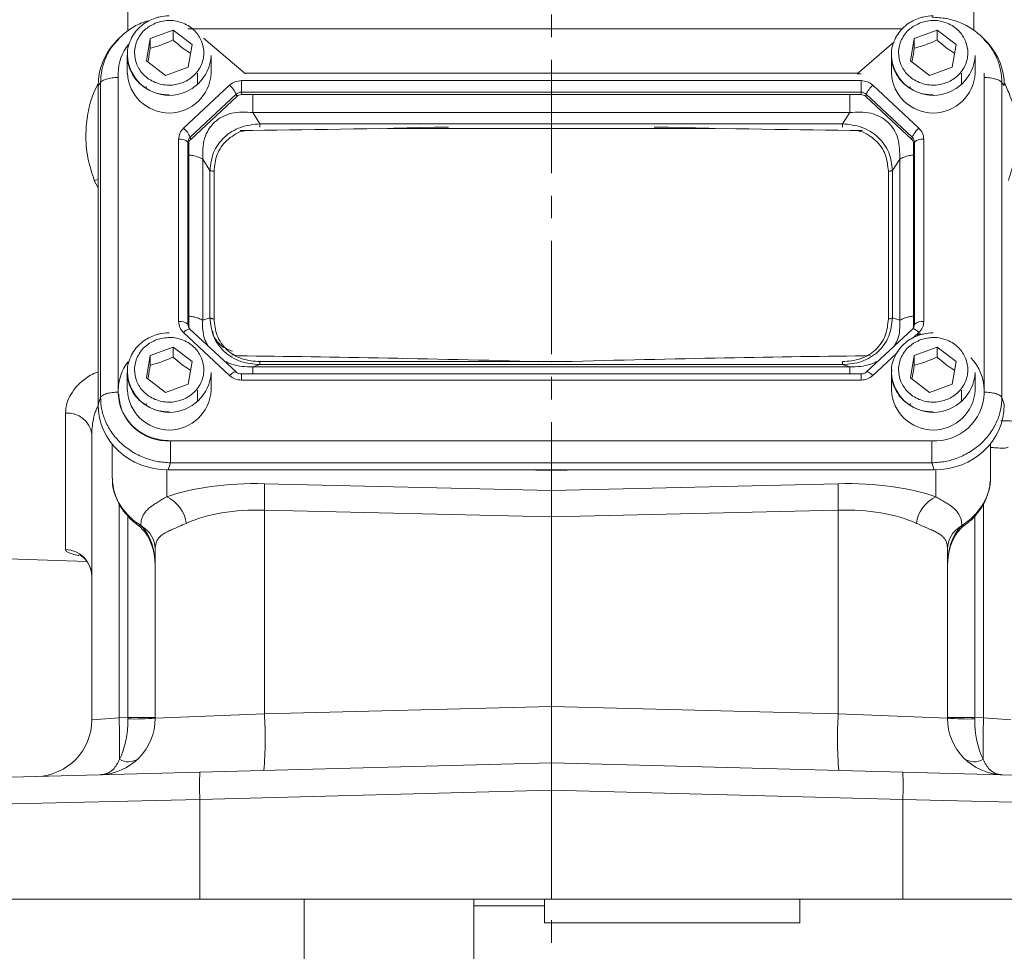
# Model space of a CAD drawing. Header units: inches. Extents: x 0.3 to 33.9, y 0.2 to 21.6.
# Tile 10 of 26: x 21 to 25.3, y 4.8 to 8.9. Entities that reach past the tile are written whole.
import ezdxf

# ---------------------------------------------------------------- set-up
doc = ezdxf.new("R2010")
doc.units = ezdxf.units.IN
doc.header["$MEASUREMENT"] = 0
doc.linetypes.add('CENTERX2', pattern=[0.8, 0.5, -0.1, 0.1, -0.1])
doc.layers.add('SLD-0', color=7, linetype='Continuous', lineweight=15)
doc.styles.add('SLDTEXTSTYLE0', font='TXT', dxfattribs={"width": 0.75})
doc.dimstyles.new('SLDDIMSTYLE0', dxfattribs={"dimtxt": 0.25, "dimasz": 0.13, "dimexe": 0, "dimexo": 0.0625, "dimgap": 0.0625, "dimtad": 0, "dimtih": 1, "dimtoh": 1, "dimrnd": 1e-09, "dimzin": 12, "dimdsep": 46, "dimtxsty": 'SLDTEXTSTYLE0', "dimsah": 1, "dimcen": 0.09, "dimadec": 0, "dimazin": 3, "dimtfac": 1, "dimtofl": 0, "dimtmove": 0, "dimatfit": 3, "dimfxl": 1, "dimfrac": 2, "dimtolj": 1, "dimtzin": 12, "dimarcsym": 0})

# ---------------------------------------------------------------- blocks, each defined once
blk = doc.blocks.new('_D_11')
at = {"layer": 'SLD-0'}
for p, q in [((23.369, 12.6045), (30.951, 12.6045)), ((30.826, 12.6045), (30.826, 9.2256)), ((30.3469, 8.8515), (30.2962, 8.8515)), ((30.2962, 8.8515), (30.2962, 8.4547)), ((31.3051, 8.8515), (31.3559, 8.8515)), ((31.3559, 8.8515), (31.3559, 8.4547)), ((30.2962, 8.4547), (30.3469, 8.4547)), ((31.3559, 8.4547), (31.3051, 8.4547)), ((30.826, 5.0249), (30.826, 8.4039)), ((26.866, 5.0249), (30.951, 5.0249))]:
    blk.add_line(p, q, dxfattribs=at)
for points in [[(30.826, 12.6045), (30.806, 12.4745), (30.846, 12.4745)], [(30.826, 5.0249), (30.846, 5.1549), (30.806, 5.1549)]]:
    blk.add_solid(points, dxfattribs=at)
at = {"layer": 'SLD-0', "char_height": 0.25, "attachment_point": 1, "style": 'SLDTEXTSTYLE0'}
for s, insert in [('7.58', (30.4012, 9.2246, -2.4475)), ('192.5', (30.4104, 8.7769, -2.4475))]:
    blk.add_mtext(s, dxfattribs=dict(at, insert=insert))

msp = doc.modelspace()

# ---------------------------------------------------------------- linework, layer by layer
at = {"color": 8, "linetype": 'Continuous', "lineweight": 15}
for p, q in [((25.1848, 10.3555), (25.1848, 8.8634)), ((21.4483, 8.8598), (21.4483, 10.1421)), ((24.8695, 8.8693), (21.7131, 8.8693)), ((21.4061, 8.651), (21.4061, 7.2817)), ((25.2308, 7.2817), (25.2308, 8.651)), ((24.0428, 8.4291), (22.5951, 8.4291)), ((21.3, 8.1995), (21.317, 8.2038)), ((21.317, 8.1665), (21.3, 8.1995)), ((24.9193, 7.5057), (24.9428, 7.5275)), ((24.9354, 7.5126), (24.9471, 7.5235)), ((22.0319, 7.399), (23.2697, 7.399)), ((23.2768, 7.399), (23.3611, 7.399)), ((24.7395, 7.3378), (24.8436, 7.435)), ((21.9498, 7.3445), (21.9498, 7.3175)), ((24.6872, 7.3175), (24.6872, 7.3445)), ((21.6202, 6.9212), (21.6202, 6.8014)), ((23.319, 6.9183), (23.1805, 6.9211)), ((23.4574, 6.9211), (23.319, 6.9183)), ((25.0177, 6.8014), (25.0177, 6.9212)), ((21.4096, 6.7712), (21.4096, 5.8261)), ((25.2283, 5.8261), (25.2283, 6.7722)), ((21.4483, 5.8271), (21.4483, 6.7169)), ((25.1896, 6.7172), (25.1896, 5.8271))]:
    msp.add_line(p, q, dxfattribs=at)
at = {"color": 7, "linetype": 'Continuous', "lineweight": 15}
for p, q in [((21.547, 8.8268), (21.6479, 8.8629)), ((21.6479, 8.8629), (21.7318, 8.7995)), ((21.6479, 8.8629), (21.6479, 8.8199)), ((24.922, 8.8268), (25.0229, 8.8629)), ((25.0229, 8.8629), (25.1068, 8.7995)), ((25.0229, 8.8629), (25.0229, 8.8199)), ((21.4016, 8.8193), (21.3902, 8.8067)), ((21.4079, 8.8242), (21.4027, 8.8183)), ((21.5301, 8.7272), (21.547, 8.8268)), ((21.547, 8.7838), (21.547, 8.8268)), ((21.7318, 8.7995), (21.7149, 8.6999)), ((21.9676, 8.6707), (21.783, 8.8286)), ((24.8321, 8.8099), (24.6694, 8.6707)), ((24.9051, 8.7272), (24.922, 8.8268)), ((24.922, 8.7838), (24.922, 8.8268)), ((25.1068, 8.7995), (25.0899, 8.6999)), ((25.2342, 8.8183), (25.2292, 8.824)), ((25.2467, 8.8067), (25.2353, 8.8193)), ((21.446, 8.7519), (21.446, 8.6737)), ((21.816, 8.6737), (21.816, 8.7519)), ((24.821, 8.7519), (24.821, 8.6737)), ((25.191, 8.6737), (25.191, 8.7519)), ((21.6141, 8.6637), (21.5301, 8.7272)), ((21.7149, 8.6999), (21.6141, 8.6637)), ((24.9891, 8.6637), (24.9051, 8.7272)), ((25.0899, 8.6999), (24.9891, 8.6637)), ((21.406, 8.6737), (21.406, 8.6594)), ((21.406, 8.6594), (21.406, 8.6542)), ((21.756, 8.6245), (21.756, 8.6737)), ((24.672, 8.673), (21.9649, 8.673)), ((24.6694, 8.6707), (24.6872, 8.6707)), ((25.131, 8.6245), (25.131, 8.6737)), ((25.2309, 8.6542), (25.231, 8.6594)), ((25.231, 8.6594), (25.231, 8.6737)), ((21.3274, 8.6305), (21.317, 8.619)), ((21.317, 8.619), (21.317, 7.2098)), ((21.3274, 8.6305), (21.3274, 7.2406)), ((21.5295, 8.6146), (21.5298, 8.6073)), ((21.8975, 8.6201), (21.6942, 8.4303)), ((24.6872, 8.6403), (21.9498, 8.6403)), ((21.9498, 8.6403), (21.9498, 8.5893)), ((24.6872, 8.5893), (24.6872, 8.6403)), ((24.9428, 8.4303), (24.7395, 8.6201)), ((24.9045, 8.6146), (24.9048, 8.6073)), ((25.3096, 7.2406), (25.3096, 8.6305)), ((25.32, 8.619), (25.3096, 8.6305)), ((21.9267, 8.5804), (21.7234, 8.3906)), ((21.9292, 8.5707), (21.726, 8.3809)), ((21.9292, 8.5707), (21.9267, 8.5804)), ((24.6872, 8.5893), (21.9498, 8.5893)), ((21.9498, 8.5893), (21.9498, 8.5786)), ((24.6872, 8.5786), (21.9498, 8.5786)), ((24.6872, 8.5786), (24.6872, 8.5893)), ((24.7077, 8.5707), (24.7102, 8.5804)), ((24.911, 8.3809), (24.7077, 8.5707)), ((24.9135, 8.3906), (24.7102, 8.5804)), ((21.9999, 8.4997), (22.0319, 8.4499)), ((24.6371, 8.4997), (21.9999, 8.4997)), ((24.605, 8.4499), (24.6371, 8.4997)), ((24.605, 8.4499), (22.0319, 8.4499)), ((21.6725, 8.3815), (21.6725, 7.5764)), ((21.7139, 8.3691), (21.7139, 7.5639)), ((21.7175, 8.3618), (21.7139, 8.3691)), ((21.7175, 8.3618), (21.7175, 7.5566)), ((21.726, 8.3809), (21.7234, 8.3906)), ((24.911, 8.3809), (24.9135, 8.3906)), ((24.9195, 8.3618), (24.923, 8.3691)), ((24.9195, 7.5566), (24.9195, 8.3618)), ((24.923, 7.5639), (24.923, 8.3691)), ((24.9644, 7.5764), (24.9644, 8.3815)), ((21.779, 8.2935), (21.779, 7.5819)), ((21.8111, 8.2437), (21.779, 8.2935)), ((24.8258, 8.2437), (24.8579, 8.2935)), ((24.8579, 7.5819), (24.8579, 8.2935)), ((21.8111, 8.2437), (21.8111, 7.592)), ((21.8293, 8.2399), (21.8293, 7.5882)), ((24.8077, 7.5882), (24.8077, 8.2399)), ((24.8258, 7.592), (24.8258, 8.2437)), ((21.8111, 7.592), (21.779, 7.5819)), ((24.8258, 7.592), (24.8579, 7.5819)), ((21.6942, 7.5275), (21.8975, 7.3378)), ((21.7175, 7.5566), (21.7139, 7.5639)), ((21.7217, 7.5438), (21.7169, 7.5511)), ((21.9261, 7.3534), (21.7228, 7.5432)), ((24.9141, 7.5432), (24.7108, 7.3534)), ((24.92, 7.5511), (24.9152, 7.5438)), ((24.9199, 7.5508), (24.9194, 7.5499)), ((24.9195, 7.5566), (24.923, 7.5639)), ((21.547, 7.4264), (21.6479, 7.4625)), ((21.6479, 7.4625), (21.7318, 7.3991)), ((21.6479, 7.4625), (21.6479, 7.4195)), ((24.922, 7.4264), (25.0229, 7.4625)), ((25.0229, 7.4625), (25.1068, 7.3991)), ((25.0229, 7.4625), (25.0229, 7.4195)), ((21.5301, 7.3268), (21.547, 7.4264)), ((21.547, 7.3834), (21.547, 7.4264)), ((21.7318, 7.3991), (21.7149, 7.2995)), ((21.9365, 7.4245), (21.9081, 7.4293)), ((22.665, 7.4133), (22.6363, 7.4139)), ((24.0016, 7.4139), (23.973, 7.4133)), ((24.7287, 7.4275), (24.7015, 7.4245)), ((24.9051, 7.3268), (24.922, 7.4264)), ((24.922, 7.3834), (24.922, 7.4264)), ((25.1068, 7.3991), (25.0899, 7.2995)), ((21.446, 7.3515), (21.446, 7.2734)), ((21.816, 7.2734), (21.816, 7.3515)), ((22.0319, 7.3858), (21.9999, 7.3758)), ((21.9999, 7.3758), (24.6371, 7.3758)), ((22.0319, 7.3858), (24.605, 7.3858)), ((24.605, 7.3858), (24.6371, 7.3758)), ((24.821, 7.3515), (24.821, 7.2734)), ((24.8219, 7.3587), (24.8247, 7.3614)), ((25.191, 7.2734), (25.191, 7.3515)), ((21.6141, 7.2634), (21.5301, 7.3268)), ((24.6872, 7.3445), (21.9498, 7.3445)), ((21.9498, 7.3175), (24.6872, 7.3175)), ((24.9891, 7.2634), (24.9051, 7.3268)), ((21.406, 7.2734), (21.406, 7.259)), ((21.7149, 7.2995), (21.6141, 7.2634)), ((21.756, 7.2242), (21.756, 7.2734)), ((25.0899, 7.2995), (24.9891, 7.2634)), ((25.131, 7.2242), (25.131, 7.2734)), ((25.231, 7.259), (25.231, 7.2734)), ((21.317, 7.2098), (21.3274, 7.2406)), ((25.32, 7.2098), (25.3096, 7.2406)), ((21.5295, 7.2142), (21.5298, 7.2069)), ((24.9045, 7.2142), (24.9048, 7.2069)), ((21.1732, 6.5691), (21.1732, 7.1719)), ((21.289, 5.8166), (21.289, 7.078)), ((21.6399, 7.0491), (24.997, 7.0491)), ((21.379, 7.0277), (21.379, 7.0352)), ((21.379, 7.0277), (21.379, 6.8875)), ((25.259, 7.0365), (25.259, 7.0277)), ((25.259, 6.8875), (25.259, 7.0277)), ((21.6262, 6.9211), (21.6366, 6.9519)), ((21.6262, 6.9211), (25.0107, 6.9211)), ((21.6366, 6.9519), (25.0003, 6.9519)), ((23.319, 6.9183), (23.319, 6.9211)), ((23.319, 6.8294), (23.319, 6.9183)), ((25.0107, 6.9211), (25.0003, 6.9519)), ((22.0515, 6.8598), (23.319, 6.8294)), ((23.319, 6.8294), (24.5864, 6.8598)), ((23.319, 6.8294), (23.319, 6.7128)), ((23.319, 6.7128), (22.0515, 6.7432)), ((22.0515, 6.7432), (22.0515, 5.8429)), ((24.5864, 6.7432), (23.319, 6.7128)), ((24.5864, 5.8429), (24.5864, 6.7432)), ((23.319, 5.876), (23.319, 6.7128)), ((21.4937, 6.6756), (21.5012, 6.6702)), ((21.5057, 6.6753), (21.5109, 6.6701)), ((25.127, 6.6701), (25.1323, 6.6753)), ((19.7703, 6.5685), (21.2673, 6.5162)), ((21.569, 5.8239), (21.569, 6.5716)), ((25.069, 6.5716), (25.069, 5.8239)), ((22.0515, 5.8429), (23.319, 5.876)), ((23.319, 5.876), (24.5864, 5.8429)), ((23.319, 5.876), (23.319, 5.6262)), ((21.569, 5.8239), (22.0515, 5.8429)), ((24.5864, 5.8429), (25.069, 5.8239)), ((21.289, 5.8166), (21.4096, 5.8261)), ((21.4096, 5.8261), (21.4483, 5.8271)), ((21.4483, 5.8271), (21.569, 5.8271)), ((25.069, 5.8271), (25.1896, 5.8271)), ((25.1896, 5.8271), (25.2283, 5.8261)), ((25.2283, 5.8261), (25.349, 5.8166)), ((21.7666, 5.5855), (23.319, 5.6262)), ((23.319, 5.6262), (24.8713, 5.5855)), ((23.319, 5.5062), (23.319, 5.6262)), ((19.9358, 5.5376), (21.7666, 5.5855)), ((24.8713, 5.5855), (26.7021, 5.5376)), ((23.319, 5.5062), (21.7666, 5.4656)), ((24.8713, 5.4656), (23.319, 5.5062)), ((23.319, 5.5062), (23.319, 5.0249)), ((21.7666, 5.4656), (19.819, 5.4176)), ((21.7666, 5.4656), (21.7666, 5.0249)), ((24.8713, 5.0249), (24.8713, 5.4656)), ((26.819, 5.4176), (24.8713, 5.4656)), ((21.7666, 5.0249), (20.8955, 5.0249)), ((23.319, 5.0249), (21.7666, 5.0249)), ((22.2273, 5.0249), (22.2273, 4.06)), ((22.9773, 5.0249), (22.9773, 4.06)), ((23.2893, 5.0249), (23.2893, 4.9195)), ((24.8713, 5.0249), (23.319, 5.0249)), ((24.4173, 5.0249), (24.4173, 4.9195)), ((25.7424, 5.0249), (24.8713, 5.0249)), ((22.9773, 4.9949), (23.2893, 4.9949)), ((23.2893, 4.9195), (23.2893, 4.9194)), ((23.2893, 4.9194), (24.4173, 4.9194)), ((24.4173, 4.9195), (24.4173, 4.9194))]:
    msp.add_line(p, q, dxfattribs=at)
at = {"color": 7, "linetype": 'Continuous', "lineweight": 15, "flags": 128}
for points in [[(21.7228, 7.5432), (21.7221, 7.5437), (21.7218, 7.5438)], [(24.9152, 7.5438), (24.9148, 7.5437), (24.9141, 7.5432)]]:
    msp.add_lwpolyline(points, dxfattribs=at)
at = {"color": 8, "linetype": 'Continuous', "lineweight": 15, "flags": 128}
for points in [[(24.9471, 7.5235), (24.9503, 7.5204), (24.952, 7.5187)], [(21.8975, 7.3378), (21.9026, 7.3423), (21.9076, 7.3463), (21.9123, 7.3496), (21.9166, 7.3521), (21.9202, 7.3536), (21.9232, 7.3542), (21.9254, 7.3539), (21.9261, 7.3534)], [(24.7108, 7.3534), (24.7116, 7.3539), (24.7137, 7.3542), (24.7167, 7.3536), (24.7204, 7.3521), (24.7246, 7.3496), (24.7293, 7.3463), (24.7343, 7.3423), (24.7395, 7.3378)], [(21.444, 6.7268), (21.4418, 6.7245), (21.4417, 6.7241)], [(25.194, 6.7268), (25.1961, 6.7245), (25.1963, 6.7241)], [(21.5057, 6.6753), (21.4988, 6.6743), (21.4939, 6.676)], [(25.1323, 6.6753), (25.1391, 6.6743), (25.1441, 6.676)]]:
    msp.add_lwpolyline(points, dxfattribs=at)
at = {"color": 7, "linetype": 'Continuous', "lineweight": 15}
for centre, radius, start, end in [((21.607, 8.673), 0.2011, 140.7958, 179.7892), ((21.631, 8.7606), 0.1852, 182.7192, 357.2808), ((25.006, 8.7606), 0.1852, 182.7192, 357.2808), ((21.631, 8.6825), 0.1852, 182.7192, 357.2808), ((25.006, 8.6825), 0.1852, 182.7192, 357.2808), ((21.8269, 8.5375), 0.1086, 23.2239, 49.4763), ((24.8101, 8.5375), 0.1086, 130.5237, 156.7761), ((21.9496, 8.5555), 0.0338, 89.6933, 132.5899), ((21.9496, 8.5486), 0.0301, 89.6933, 132.5899), ((24.6874, 8.5555), 0.0338, 47.4101, 90.3067), ((24.6873, 8.5486), 0.0301, 47.4101, 90.3067), ((21.6236, 8.3477), 0.1086, 23.2239, 49.4763), ((25.0133, 8.3477), 0.1086, 130.5237, 156.7761), ((21.6796, 8.33), 0.052, 48.737, 97.7903), ((21.7433, 8.3689), 0.0294, 132.5248, 179.6232), ((21.7437, 8.3616), 0.0262, 132.5248, 179.6232), ((24.8933, 8.3616), 0.0262, 0.3768, 47.4752), ((24.8936, 8.3689), 0.0294, 0.3768, 47.4752), ((24.9574, 8.33), 0.052, 82.2097, 131.263), ((21.6796, 7.5248), 0.052, 48.737, 97.7903), ((24.9574, 7.5248), 0.052, 82.2097, 131.263), ((21.743, 7.5567), 0.0255, 180.0459, 202.1153), ((24.894, 7.5567), 0.0255, 338.3655, 359.9556), ((21.6067, 7.2727), 0.2008, 141.3793, 179.8151), ((25.0291, 7.2725), 0.2019, 0.2328, 44.9951), ((21.631, 7.3603), 0.1852, 182.7192, 357.2808), ((25.006, 7.3603), 0.1852, 182.7192, 357.2808), ((21.631, 7.2822), 0.1852, 182.7192, 357.2808), ((25.006, 7.2822), 0.1852, 182.7192, 357.2808), ((21.624, 7.2669), 0.2182, 182.0659, 273.2963), ((25.0129, 7.2669), 0.2182, 266.7037, 357.9341), ((21.1815, 7.0639), 0.1084, 7.4986, 94.4384), ((20.3215, 6.8015), 1.731, 358.0694, 1.9306), ((26.3164, 6.8015), 1.731, 178.0694, 181.9306), ((21.5578, 6.6651), 0.15, 7.5632, 65.4088), ((25.0801, 6.6651), 0.15, 114.5912, 172.4368), ((21.4538, 6.5701), 0.1152, 0.7255, 60.28), ((25.1841, 6.5701), 0.1152, 119.72, 179.2745), ((21.17, 6.4502), 0.1189, 0.459, 88.4952), ((20.2579, 5.7335), 1.7969, 355.5123, 3.4878), ((26.38, 5.7335), 1.7969, 176.5122, 184.4877), ((21.039, 5.8166), 0.25, 271.5, 0), ((21.319, 5.8239), 0.25, 271.5, 0), ((16.2051, 5.6776), 5.2066, 359.6169, 1.6338), ((21.4778, 7.0009), 1.1805, 268.5721, 274.4279), ((25.319, 5.8239), 0.25, 180, 268.5), ((25.1601, 7.0009), 1.1805, 265.5721, 271.4279), ((30.4328, 5.6776), 5.2066, 178.3662, 180.3831), ((21.451, 5.705), 0.0736, 237.6844, 305.3156), ((25.187, 5.705), 0.0736, 234.6844, 302.3156), ((22.9132, 5.5256), 1.1481, 177.0055, 182.9945), ((23.7248, 5.5256), 1.1481, 357.0055, 2.9945)]:
    msp.add_arc(centre, radius, start, end, dxfattribs=at)
at = {"color": 8, "linetype": 'Continuous', "lineweight": 15}
for centre, radius, start, end in [((21.7309, 7.4967), 0.048, 100.9298, 139.9637), ((21.7427, 7.564), 0.0288, 180.0863, 208.2832), ((24.9099, 7.5035), 0.0406, 36.1819, 82.5132), ((24.8942, 7.564), 0.0288, 332.7518, 359.904), ((21.5067, 6.6821), 0.0127, 233.206, 289.3452), ((25.1312, 6.6821), 0.0127, 250.6684, 306.6799)]:
    msp.add_arc(centre, radius, start, end, dxfattribs=at)
at = {"color": 7, "linetype": 'Continuous', "lineweight": 15}
for centre, major_axis, ratio, start_param, end_param in [((21.6358, 8.6101), (0.313, -0.0656), 0.927683, 2.642019, 3.333612), ((25.0011, 8.6101), (0.313, 0.0656), 0.927683, 6.091166, 6.782759), ((23.8938, 8.5759), (3.4384, 0.1121), 0.032567, 4.108742, 4.407208), ((22.7441, 8.5759), (3.4384, -0.1121), 0.032567, 5.01757, 5.315642), ((23.8938, 7.2686), (3.4384, -0.1121), 0.032567, 1.739821, 2.177444), ((22.7441, 7.2686), (3.4384, 0.1121), 0.032567, 0.964148, 1.401772), ((21.6358, 7.2188), (0.313, 0.0656), 0.927683, 2.949574, 4.490212), ((25.0011, 7.2188), (0.313, -0.0656), 0.927683, 4.934566, 6.475204), ((22.0733, 6.6192), (0.6249, -0.0274), 0.383235, 1.622509, 2.398549), ((24.5646, 6.6192), (0.6249, 0.0274), 0.383235, 0.743044, 1.519084), ((22.069, 6.5026), (0.4998, -0.0303), 0.478472, 1.634733, 2.410774), ((24.569, 6.5026), (0.4998, 0.0303), 0.478472, 0.730819, 1.506859), ((21.444, 6.4974), (0, 0.2045), 0.611254, 4.712389, 5.718047), ((25.194, 6.4974), (0, 0.2045), 0.611254, 0.565139, 1.570796), ((21.319, 5.8239), (-0.0065, 0.2499), 0.517444, 3.888295, 4.686209), ((21.444, 5.8272), (-0.0033, 0.25), 0.017441, 4.686437, 4.711704), ((25.319, 5.8239), (0.0065, 0.2499), 0.517444, 1.596976, 2.39489), ((25.194, 5.8272), (0.0033, 0.25), 0.017441, 1.571481, 1.596748)]:
    msp.add_ellipse(centre, major_axis=major_axis, ratio=ratio, start_param=start_param, end_param=end_param, dxfattribs=at)
for points, knots in [([(21.631, 8.9267), (21.6158, 8.9257), (21.5944, 8.9244), (21.5644, 8.9155), (21.5399, 8.905), (21.5132, 8.8879), (21.4887, 8.8653), (21.4678, 8.837), (21.4534, 8.8035), (21.4462, 8.7786), (21.4466, 8.7655), (21.4467, 8.7651)], [0, 0, 0, 0, 0.165471, 0.231837, 0.342109, 0.457172, 0.581399, 0.712532, 0.850269, 0.994964, 1, 1, 1, 1]), ([(25.006, 8.9267), (24.9908, 8.9257), (24.9694, 8.9244), (24.9394, 8.9155), (24.9149, 8.905), (24.8882, 8.8879), (24.8637, 8.8653), (24.8428, 8.837), (24.8284, 8.8035), (24.8212, 8.7786), (24.8216, 8.7655), (24.8217, 8.7651)], [0, 0, 0, 0, 0.165471, 0.231837, 0.342109, 0.457172, 0.581399, 0.712532, 0.850269, 0.994964, 1, 1, 1, 1]), ([(25.2355, 8.819), (25.2195, 8.8345), (25.1874, 8.8655), (25.1281, 8.8971), (25.0649, 8.917), (25.0216, 8.9193), (25.0003, 8.9204)], [0, 0, 0, 0, 0.2567611, 0.5107314, 0.7594849, 1, 1, 1, 1]), ([(21.5418, 8.905), (21.5298, 8.9015), (21.4968, 8.8921), (21.4479, 8.8636), (21.417, 8.834), (21.4016, 8.8192)], [0, 0, 0, 0, 0.224153, 0.612455, 1, 1, 1, 1]), ([(21.5761, 8.8967), (21.5948, 8.9013), (21.6236, 8.9085), (21.6637, 8.9038), (21.6936, 8.8948), (21.721, 8.8801), (21.751, 8.8552), (21.7773, 8.8158), (21.786, 8.77), (21.7815, 8.7328), (21.7717, 8.7048), (21.756, 8.6793), (21.7294, 8.6513), (21.6871, 8.6268), (21.6382, 8.6186), (21.5983, 8.6228), (21.5683, 8.6319), (21.541, 8.6466), (21.5109, 8.6715), (21.4847, 8.7109), (21.4759, 8.7566), (21.4804, 8.7939), (21.4902, 8.8219), (21.506, 8.8473), (21.5324, 8.8758), (21.5589, 8.8885), (21.5761, 8.8967)], [0, 0, 0, 0, 0.059864, 0.09209, 0.125, 0.15791, 0.190136, 0.25, 0.309864, 0.34209, 0.375, 0.40791, 0.440136, 0.5, 0.559864, 0.59209, 0.625, 0.65791, 0.690136, 0.75, 0.809864, 0.84209, 0.875, 0.90791, 0.940136, 1, 1, 1, 1]), ([(24.9511, 8.8967), (24.9698, 8.9013), (24.9986, 8.9085), (25.0387, 8.9038), (25.0686, 8.8948), (25.096, 8.8801), (25.126, 8.8552), (25.1523, 8.8158), (25.161, 8.77), (25.1565, 8.7328), (25.1467, 8.7048), (25.131, 8.6793), (25.1044, 8.6513), (25.0621, 8.6268), (25.0132, 8.6186), (24.9733, 8.6228), (24.9433, 8.6319), (24.916, 8.6466), (24.8859, 8.6715), (24.8597, 8.7109), (24.8509, 8.7566), (24.8554, 8.7939), (24.8652, 8.8219), (24.881, 8.8473), (24.9074, 8.8758), (24.9339, 8.8885), (24.9511, 8.8967)], [0, 0, 0, 0, 0.059864, 0.09209, 0.125, 0.15791, 0.190136, 0.25, 0.309864, 0.34209, 0.375, 0.40791, 0.440136, 0.5, 0.559864, 0.59209, 0.625, 0.65791, 0.690136, 0.75, 0.809864, 0.84209, 0.875, 0.90791, 0.940136, 1, 1, 1, 1]), ([(21.547, 8.7838), (21.5558, 8.786), (21.5735, 8.7906), (21.5997, 8.7994), (21.6248, 8.8093), (21.6401, 8.8164), (21.6479, 8.8199)], [0, 0, 0, 0, 0.2646136, 0.5349658, 0.7653524, 1, 1, 1, 1]), ([(21.6479, 8.8199), (21.6629, 8.807), (21.6887, 8.7846), (21.7144, 8.7679), (21.7253, 8.7609)], [0, 0, 0, 0, 0.580034, 1, 1, 1, 1]), ([(24.922, 8.7838), (24.9308, 8.786), (24.9485, 8.7906), (24.9747, 8.7994), (24.9998, 8.8093), (25.0151, 8.8164), (25.0229, 8.8199)], [0, 0, 0, 0, 0.2646136, 0.5349658, 0.7653524, 1, 1, 1, 1]), ([(25.0229, 8.8199), (25.0379, 8.807), (25.0637, 8.7846), (25.0894, 8.7679), (25.1003, 8.7609)], [0, 0, 0, 0, 0.580034, 1, 1, 1, 1]), ([(21.4467, 8.7651), (21.4464, 8.7521), (21.446, 8.7248), (21.458, 8.6858), (21.4781, 8.6509), (21.5041, 8.6228), (21.5327, 8.6025), (21.5603, 8.5896), (21.5922, 8.5795), (21.6158, 8.578), (21.631, 8.577)], [0, 0, 0, 0, 0.134307, 0.282635, 0.415531, 0.545863, 0.668838, 0.766465, 0.850039, 1, 1, 1, 1]), ([(21.5369, 8.7221), (21.5377, 8.7262), (21.5411, 8.7447), (21.5444, 8.7667), (21.547, 8.7838)], [0, 0, 0, 0, 0.221926, 1, 1, 1, 1]), ([(24.8217, 8.7651), (24.8214, 8.7521), (24.821, 8.7248), (24.833, 8.6858), (24.8531, 8.6509), (24.8791, 8.6228), (24.9077, 8.6025), (24.9353, 8.5896), (24.9672, 8.5795), (24.9908, 8.578), (25.006, 8.577)], [0, 0, 0, 0, 0.134307, 0.2826351, 0.4155312, 0.5458626, 0.6688381, 0.7664654, 0.8500386, 1, 1, 1, 1]), ([(24.9119, 8.7221), (24.9127, 8.7262), (24.9161, 8.7447), (24.9194, 8.7667), (24.922, 8.7838)], [0, 0, 0, 0, 0.221926, 1, 1, 1, 1]), ([(21.9999, 8.4997), (21.9684, 8.5013), (21.9218, 8.5037), (21.8654, 8.4824), (21.8302, 8.4578), (21.8033, 8.4245), (21.7788, 8.3702), (21.779, 8.3244), (21.779, 8.2935)], [0, 0, 0, 0, 0.257397, 0.381602, 0.5, 0.618394, 0.742603, 1, 1, 1, 1]), ([(24.8579, 8.2935), (24.858, 8.3244), (24.8581, 8.3702), (24.8336, 8.4245), (24.8068, 8.4578), (24.7715, 8.4824), (24.7151, 8.5037), (24.6685, 8.5013), (24.6371, 8.4997)], [0, 0, 0, 0, 0.257397, 0.381602, 0.5, 0.618394, 0.742603, 1, 1, 1, 1]), ([(22.0319, 8.4499), (22.0029, 8.4467), (21.9592, 8.4419), (21.9073, 8.4164), (21.8732, 8.3908), (21.8459, 8.3591), (21.8188, 8.3109), (21.8142, 8.2705), (21.8111, 8.2437)], [0, 0, 0, 0, 0.248977, 0.376059, 0.5, 0.623945, 0.751023, 1, 1, 1, 1]), ([(24.8258, 8.2437), (24.8228, 8.2705), (24.8181, 8.3109), (24.791, 8.3591), (24.7637, 8.3908), (24.7296, 8.4164), (24.6778, 8.4419), (24.634, 8.4467), (24.605, 8.4499)], [0, 0, 0, 0, 0.2489774, 0.3760593, 0.5, 0.6239451, 0.7510226, 1, 1, 1, 1]), ([(21.8111, 7.592), (21.8142, 7.5646), (21.8188, 7.5234), (21.8459, 7.4747), (21.8732, 7.4428), (21.9073, 7.4174), (21.9592, 7.3923), (22.0029, 7.3884), (22.0319, 7.3858)], [0, 0, 0, 0, 0.248977, 0.376059, 0.5, 0.623945, 0.751023, 1, 1, 1, 1]), ([(21.8293, 7.5882), (21.8317, 7.5631), (21.8353, 7.5252), (21.8597, 7.4802), (21.8848, 7.4509), (21.9162, 7.4274), (21.9645, 7.4046), (22.005, 7.4013), (22.0319, 7.399)], [0, 0, 0, 0, 0.250062, 0.376147, 0.5, 0.62379, 0.749938, 1, 1, 1, 1]), ([(24.605, 7.3858), (24.634, 7.3884), (24.6778, 7.3923), (24.7296, 7.4174), (24.7637, 7.4428), (24.791, 7.4747), (24.8181, 7.5234), (24.8228, 7.5646), (24.8258, 7.592)], [0, 0, 0, 0, 0.248977, 0.376059, 0.5, 0.623945, 0.751023, 1, 1, 1, 1]), ([(24.605, 7.399), (24.6319, 7.4013), (24.6725, 7.4046), (24.7207, 7.4274), (24.7521, 7.4509), (24.7772, 7.4802), (24.8016, 7.5252), (24.8053, 7.5631), (24.8077, 7.5882)], [0, 0, 0, 0, 0.250062, 0.376147, 0.5, 0.62379, 0.749938, 1, 1, 1, 1]), ([(21.631, 7.5263), (21.6158, 7.5254), (21.5944, 7.524), (21.5644, 7.5151), (21.5399, 7.5047), (21.5132, 7.4876), (21.4887, 7.4649), (21.4678, 7.4366), (21.4534, 7.4031), (21.4462, 7.3783), (21.4466, 7.3652), (21.4467, 7.3647)], [0, 0, 0, 0, 0.165471, 0.231837, 0.342109, 0.457172, 0.581399, 0.712532, 0.850269, 0.994964, 1, 1, 1, 1]), ([(21.9105, 7.4457), (21.9031, 7.448), (21.8863, 7.4531), (21.8665, 7.4649), (21.849, 7.4794), (21.8348, 7.4983), (21.8256, 7.5155), (21.8237, 7.5293), (21.8231, 7.5333)], [0, 0, 0, 0, 0.114401, 0.259324, 0.428094, 0.628495, 0.891421, 1, 1, 1, 1]), ([(25.006, 7.5263), (24.9908, 7.5254), (24.9694, 7.524), (24.9394, 7.5151), (24.9149, 7.5047), (24.8882, 7.4876), (24.8637, 7.4649), (24.8428, 7.4366), (24.8284, 7.4031), (24.8212, 7.3783), (24.8216, 7.3652), (24.8217, 7.3647)], [0, 0, 0, 0, 0.165471, 0.231837, 0.342109, 0.457172, 0.581399, 0.712532, 0.850269, 0.994964, 1, 1, 1, 1]), ([(21.5761, 7.4963), (21.5948, 7.501), (21.6236, 7.5081), (21.6637, 7.5034), (21.6936, 7.4944), (21.721, 7.4797), (21.751, 7.4548), (21.7773, 7.4154), (21.786, 7.3697), (21.7815, 7.3324), (21.7717, 7.3044), (21.756, 7.2789), (21.7294, 7.2509), (21.6871, 7.2264), (21.6382, 7.2182), (21.5983, 7.2224), (21.5683, 7.2315), (21.541, 7.2462), (21.5109, 7.2711), (21.4847, 7.3105), (21.4759, 7.3563), (21.4804, 7.3935), (21.4902, 7.4215), (21.506, 7.4469), (21.5324, 7.4754), (21.5589, 7.4881), (21.5761, 7.4963)], [0, 0, 0, 0, 0.059864, 0.09209, 0.125, 0.15791, 0.190136, 0.25, 0.309864, 0.34209, 0.375, 0.40791, 0.440136, 0.5, 0.559864, 0.59209, 0.625, 0.65791, 0.690136, 0.75, 0.809864, 0.84209, 0.875, 0.90791, 0.940136, 1, 1, 1, 1]), ([(24.9511, 7.4963), (24.9698, 7.501), (24.9986, 7.5081), (25.0387, 7.5034), (25.0686, 7.4944), (25.096, 7.4797), (25.126, 7.4548), (25.1523, 7.4154), (25.161, 7.3697), (25.1565, 7.3324), (25.1467, 7.3044), (25.131, 7.2789), (25.1044, 7.2509), (25.0621, 7.2264), (25.0132, 7.2182), (24.9733, 7.2224), (24.9433, 7.2315), (24.916, 7.2462), (24.8859, 7.2711), (24.8597, 7.3105), (24.8509, 7.3563), (24.8554, 7.3935), (24.8652, 7.4215), (24.881, 7.4469), (24.9074, 7.4754), (24.9339, 7.4881), (24.9511, 7.4963)], [0, 0, 0, 0, 0.059864, 0.09209, 0.125, 0.15791, 0.190136, 0.25, 0.309864, 0.34209, 0.375, 0.40791, 0.440136, 0.5, 0.559864, 0.59209, 0.625, 0.65791, 0.690136, 0.75, 0.809864, 0.84209, 0.875, 0.90791, 0.940136, 1, 1, 1, 1]), ([(21.547, 7.3834), (21.5558, 7.3857), (21.5735, 7.3903), (21.5997, 7.399), (21.6248, 7.4089), (21.6401, 7.416), (21.6479, 7.4195)], [0, 0, 0, 0, 0.2646136, 0.5349658, 0.7653524, 1, 1, 1, 1]), ([(21.6479, 7.4195), (21.6629, 7.4066), (21.6887, 7.3843), (21.7144, 7.3675), (21.7253, 7.3605)], [0, 0, 0, 0, 0.580034, 1, 1, 1, 1]), ([(24.922, 7.3834), (24.9308, 7.3857), (24.9485, 7.3903), (24.9747, 7.399), (24.9998, 7.4089), (25.0151, 7.416), (25.0229, 7.4195)], [0, 0, 0, 0, 0.2646136, 0.5349658, 0.7653524, 1, 1, 1, 1]), ([(25.0229, 7.4195), (25.0379, 7.4066), (25.0637, 7.3843), (25.0894, 7.3675), (25.1003, 7.3605)], [0, 0, 0, 0, 0.580034, 1, 1, 1, 1]), ([(21.4467, 7.3647), (21.4464, 7.3517), (21.446, 7.3244), (21.458, 7.2854), (21.4781, 7.2505), (21.5041, 7.2225), (21.5327, 7.2022), (21.5603, 7.1893), (21.5922, 7.1792), (21.6158, 7.1776), (21.631, 7.1767)], [0, 0, 0, 0, 0.134307, 0.282635, 0.415531, 0.545863, 0.668838, 0.766465, 0.850039, 1, 1, 1, 1]), ([(21.5369, 7.3217), (21.5377, 7.3258), (21.5411, 7.3443), (21.5444, 7.3663), (21.547, 7.3834)], [0, 0, 0, 0, 0.221926, 1, 1, 1, 1]), ([(21.9498, 7.3445), (21.946, 7.3448), (21.9408, 7.3452), (21.9339, 7.348), (21.9293, 7.3504), (21.927, 7.3528), (21.9262, 7.3536)], [0, 0, 0, 0, 0.401122, 0.567805, 0.846539, 1, 1, 1, 1]), ([(24.7107, 7.3534), (24.7105, 7.3533), (24.7091, 7.3514), (24.7049, 7.3489), (24.6985, 7.346), (24.6925, 7.3447), (24.6885, 7.3445), (24.6872, 7.3445)], [0, 0, 0, 0, 0.032117, 0.319525, 0.567064, 0.852731, 1, 1, 1, 1]), ([(24.8217, 7.3647), (24.8214, 7.3517), (24.821, 7.3244), (24.833, 7.2854), (24.8531, 7.2505), (24.8791, 7.2225), (24.9077, 7.2022), (24.9353, 7.1893), (24.9672, 7.1792), (24.9908, 7.1776), (25.006, 7.1767)], [0, 0, 0, 0, 0.134307, 0.282635, 0.415531, 0.545863, 0.668838, 0.766465, 0.850039, 1, 1, 1, 1]), ([(24.9119, 7.3217), (24.9127, 7.3258), (24.9161, 7.3443), (24.9194, 7.3663), (24.922, 7.3834)], [0, 0, 0, 0, 0.221926, 1, 1, 1, 1]), ([(21.3274, 7.2406), (21.3286, 7.2223), (21.331, 7.1865), (21.3457, 7.1425), (21.3624, 7.1087), (21.3837, 7.0752), (21.4169, 7.0374), (21.4657, 7.0001), (21.52, 6.9733), (21.5778, 6.9562), (21.6167, 6.9533), (21.6366, 6.9519)], [0, 0, 0, 0, 0.123096, 0.24092, 0.306486, 0.371549, 0.500085, 0.628624, 0.75908, 0.876905, 1, 1, 1, 1]), ([(21.408, 7.2552), (21.4107, 7.2311), (21.4152, 7.1924), (21.4425, 7.145), (21.472, 7.1106), (21.5088, 7.083), (21.5626, 7.0563), (21.6074, 7.052), (21.6366, 7.0491)], [0, 0, 0, 0, 0.219463, 0.351506, 0.485911, 0.620316, 0.75236, 1, 1, 1, 1]), ([(25.0003, 6.9519), (25.0202, 6.9533), (25.0592, 6.9561), (25.1069, 6.9704), (25.1434, 6.9863), (25.1795, 7.0064), (25.2201, 7.0374), (25.26, 7.0829), (25.2882, 7.1332), (25.3059, 7.1865), (25.3083, 7.2223), (25.3096, 7.2406)], [0, 0, 0, 0, 0.1230964, 0.2409199, 0.3064863, 0.3715493, 0.5000851, 0.6286241, 0.7590801, 0.8769054, 1, 1, 1, 1]), ([(21.379, 6.8875), (21.3816, 6.8621), (21.3867, 6.8115), (21.417, 6.7581), (21.4391, 6.7324), (21.444, 6.7268)], [0, 0, 0, 0, 0.440119, 0.877499, 1, 1, 1, 1]), ([(21.3801, 6.8842), (21.3799, 6.8788), (21.379, 6.8576), (21.3873, 6.8206), (21.4051, 6.7762), (21.4244, 6.7437), (21.4388, 6.7283), (21.4423, 6.7246)], [0, 0, 0, 0, 0.093563, 0.365755, 0.642074, 0.913164, 1, 1, 1, 1]), ([(25.194, 6.7268), (25.2069, 6.7431), (25.2358, 6.7797), (25.2561, 6.8364), (25.2582, 6.8742), (25.259, 6.8875)], [0, 0, 0, 0, 0.342388, 0.768147, 1, 1, 1, 1]), ([(25.1955, 6.7247), (25.2011, 6.731), (25.2173, 6.7492), (25.2379, 6.7858), (25.2538, 6.833), (25.2605, 6.8682), (25.2588, 6.8859), (25.2587, 6.8867)], [0, 0, 0, 0, 0.140817, 0.406456, 0.697066, 0.986868, 1, 1, 1, 1]), ([(21.5057, 6.6753), (21.5059, 6.6799), (21.5063, 6.689), (21.5091, 6.7031), (21.5142, 6.7174), (21.5226, 6.7317), (21.534, 6.745), (21.5477, 6.757), (21.5632, 6.7679), (21.5798, 6.7783), (21.5986, 6.7892), (21.613, 6.7974), (21.6202, 6.8014)], [0, 0, 0, 0, 0.085725, 0.1716113, 0.2837414, 0.396269, 0.5100372, 0.6242488, 0.7174074, 0.8108474, 0.9052312, 1, 1, 1, 1]), ([(25.0177, 6.8014), (25.0247, 6.7975), (25.0387, 6.7896), (25.0579, 6.7785), (25.0756, 6.7674), (25.0914, 6.756), (25.1045, 6.7443), (25.1149, 6.7322), (25.1226, 6.7194), (25.128, 6.7059), (25.1314, 6.6913), (25.132, 6.6807), (25.1323, 6.6753)], [0, 0, 0, 0, 0.091496, 0.183366, 0.286839, 0.390711, 0.495688, 0.601017, 0.700077, 0.799416, 0.899576, 1, 1, 1, 1]), ([(21.4422, 6.7246), (21.4447, 6.7214), (21.4567, 6.7057), (21.475, 6.6899), (21.4907, 6.6786), (21.494, 6.6762)], [0, 0, 0, 0, 0.1727772, 0.8276226, 1, 1, 1, 1]), ([(21.444, 6.7268), (21.4451, 6.7256), (21.4504, 6.7199), (21.4604, 6.7099), (21.4746, 6.6976), (21.4896, 6.6859), (21.5003, 6.6788), (21.5057, 6.6753)], [0, 0, 0, 0, 0.061733, 0.292747, 0.525136, 0.761826, 1, 1, 1, 1]), ([(25.1323, 6.6753), (25.1378, 6.679), (25.1489, 6.6863), (25.1647, 6.6986), (25.18, 6.712), (25.1893, 6.7219), (25.194, 6.7268)], [0, 0, 0, 0, 0.245698, 0.493057, 0.745628, 1, 1, 1, 1]), ([(25.1439, 6.6763), (25.1482, 6.6794), (25.1662, 6.6925), (25.1846, 6.7085), (25.1954, 6.7234), (25.1961, 6.7244)], [0, 0, 0, 0, 0.227068, 0.948302, 1, 1, 1, 1]), ([(21.4991, 6.6719), (21.5026, 6.6689), (21.5167, 6.6565), (21.5372, 6.6285), (21.5565, 6.5856), (21.5673, 6.5406), (21.5685, 6.5104), (21.569, 6.4974)], [0, 0, 0, 0, 0.069391, 0.284198, 0.529577, 0.79756, 1, 1, 1, 1]), ([(21.7065, 6.6848), (21.6953, 6.6799), (21.6749, 6.6708), (21.6498, 6.6604), (21.6328, 6.6529), (21.6209, 6.647), (21.6093, 6.6407), (21.5964, 6.6322), (21.5843, 6.6207), (21.577, 6.6095), (21.5724, 6.5979), (21.5695, 6.5864), (21.5692, 6.5765), (21.569, 6.5716)], [0, 0, 0, 0, 0.131707, 0.240657, 0.338537, 0.387708, 0.441237, 0.548888, 0.657888, 0.768314, 0.823907, 0.911809, 1, 1, 1, 1]), ([(25.069, 6.5716), (25.0687, 6.577), (25.0683, 6.5878), (25.0644, 6.6021), (25.0578, 6.6149), (25.0482, 6.6263), (25.0355, 6.6365), (25.0197, 6.6459), (25.0007, 6.6549), (24.9793, 6.6641), (24.9562, 6.6737), (24.9397, 6.6811), (24.9314, 6.6848)], [0, 0, 0, 0, 0.096591, 0.193786, 0.292941, 0.392786, 0.494625, 0.597124, 0.701522, 0.806574, 0.902991, 1, 1, 1, 1]), ([(25.069, 6.4974), (25.0692, 6.5054), (25.0698, 6.5309), (25.0773, 6.5722), (25.0946, 6.617), (25.1155, 6.6503), (25.1324, 6.666), (25.1388, 6.6719)], [0, 0, 0, 0, 0.124181, 0.39841, 0.650095, 0.86767, 1, 1, 1, 1]), ([(25.1367, 6.6702), (25.1386, 6.6718), (25.1408, 6.6739), (25.1435, 6.6755), (25.144, 6.6758)], [0, 0, 0, 0, 0.806611, 1, 1, 1, 1]), ([(21.2329, 6.5459), (21.2327, 6.546), (21.2316, 6.5463), (21.2368, 6.5444), (21.249, 6.5367), (21.2658, 6.5209), (21.2802, 6.497), (21.2885, 6.4746), (21.2878, 6.4613), (21.2877, 6.4585)], [0, 0, 0, 0, 0.035536, 0.189186, 0.341197, 0.522323, 0.726627, 0.942728, 1, 1, 1, 1]), ([(21.4116, 5.6428), (21.4033, 5.6259), (21.3943, 5.6077), (21.3744, 5.5895), (21.3613, 5.5814), (21.3454, 5.5764), (21.3366, 5.5749), (21.3317, 5.5743), (21.329, 5.5741), (21.3275, 5.5741), (21.3266, 5.574), (21.3262, 5.574), (21.326, 5.574), (21.3258, 5.574), (21.3256, 5.574), (21.3255, 5.574)], [0, 0, 0, 0, 0.426251, 0.457293, 0.712383, 0.842296, 0.912355, 0.951016, 0.972553, 0.984602, 0.991356, 0.995145, 0.996106, 0.996742, 1, 1, 1, 1]), ([(25.3124, 5.574), (25.3123, 5.574), (25.3122, 5.574), (25.312, 5.574), (25.3118, 5.574), (25.3113, 5.574), (25.3105, 5.5741), (25.3089, 5.5741), (25.3062, 5.5743), (25.3013, 5.5749), (25.2926, 5.5764), (25.2766, 5.5814), (25.2636, 5.5895), (25.2436, 5.6077), (25.2347, 5.6259), (25.2263, 5.6428)], [0, 0, 0, 0, 0.003258, 0.003894, 0.004855, 0.008644, 0.015398, 0.027447, 0.048984, 0.087645, 0.157704, 0.287617, 0.542707, 0.573749, 1, 1, 1, 1])]:
    msp.add_open_spline(points, degree=3, knots=knots, dxfattribs=at)
at = {"color": 8, "linetype": 'Continuous', "lineweight": 15}
for points, knots in [([(21.4027, 8.8183), (21.3945, 8.8094), (21.3723, 8.7857), (21.349, 8.7406), (21.331, 8.6863), (21.3286, 8.6493), (21.3274, 8.6305)], [0, 0, 0, 0, 0.1728692, 0.4634217, 0.7258428, 1, 1, 1, 1]), ([(25.3096, 8.6305), (25.3083, 8.6493), (25.3059, 8.6862), (25.2913, 8.7313), (25.2744, 8.7656), (25.2578, 8.7932), (25.2425, 8.8095), (25.2342, 8.8183)], [0, 0, 0, 0, 0.274057, 0.536375, 0.68235, 0.827203, 1, 1, 1, 1]), ([(21.3, 8.1995), (21.2894, 8.2325), (21.2679, 8.2994), (21.2603, 8.4), (21.2696, 8.496), (21.2886, 8.5707), (21.31, 8.6127), (21.3172, 8.6268)], [0, 0, 0, 0, 0.239894, 0.487257, 0.688525, 0.89551, 1, 1, 1, 1]), ([(25.3197, 8.6313), (25.3287, 8.6123), (25.3509, 8.5654), (25.3706, 8.4844), (25.3773, 8.3903), (25.3684, 8.2934), (25.3482, 8.2311), (25.3379, 8.1995)], [0, 0, 0, 0, 0.13776, 0.340937, 0.55041, 0.77219, 1, 1, 1, 1]), ([(21.9999, 8.5786), (21.9999, 8.5712), (21.9999, 8.5533), (21.9999, 8.5256), (21.9999, 8.5083), (21.9999, 8.4997)], [0, 0, 0, 0, 0.262072, 0.631036, 1, 1, 1, 1]), ([(24.6371, 8.4997), (24.6371, 8.5083), (24.6371, 8.5256), (24.6371, 8.5533), (24.6371, 8.5712), (24.6371, 8.5786)], [0, 0, 0, 0, 0.368964, 0.737928, 1, 1, 1, 1]), ([(22.0319, 8.4499), (22.0319, 8.4483), (22.0319, 8.4453), (22.0319, 8.4403), (22.0319, 8.4369), (22.0319, 8.4354)], [0, 0, 0, 0, 0.355053, 0.710106, 1, 1, 1, 1]), ([(24.605, 8.4354), (24.605, 8.4369), (24.605, 8.4403), (24.605, 8.4453), (24.605, 8.4483), (24.605, 8.4499)], [0, 0, 0, 0, 0.2898939, 0.644947, 1, 1, 1, 1]), ([(21.9629, 8.4179), (21.9596, 8.4174), (21.9429, 8.4152), (21.9164, 8.4), (21.8848, 8.3774), (21.8597, 8.3479), (21.8353, 8.3029), (21.8317, 8.2651), (21.8293, 8.2399)], [0, 0, 0, 0, 0.040338, 0.201684, 0.360173, 0.51858, 0.680007, 1, 1, 1, 1]), ([(24.8077, 8.2399), (24.8053, 8.2651), (24.8016, 8.3029), (24.7772, 8.3479), (24.7522, 8.3774), (24.7205, 8.4), (24.6941, 8.4152), (24.6773, 8.4174), (24.674, 8.4179)], [0, 0, 0, 0, 0.319941, 0.481261, 0.639724, 0.798107, 0.959508, 1, 1, 1, 1]), ([(21.779, 8.2935), (21.7731, 8.2966), (21.7612, 8.3027), (21.7393, 8.309), (21.7235, 8.3111), (21.7175, 8.3118)], [0, 0, 0, 0, 0.383142, 0.766285, 1, 1, 1, 1]), ([(24.8579, 8.2935), (24.8638, 8.2966), (24.8757, 8.3027), (24.8977, 8.309), (24.9135, 8.3111), (24.9195, 8.3118)], [0, 0, 0, 0, 0.383142, 0.766285, 1, 1, 1, 1]), ([(21.779, 7.5819), (21.7731, 7.585), (21.7612, 7.5912), (21.7393, 7.5974), (21.7235, 7.5995), (21.7175, 7.6003)], [0, 0, 0, 0, 0.383142, 0.766285, 1, 1, 1, 1]), ([(21.779, 7.5819), (21.7783, 7.5539), (21.7774, 7.5152), (21.7963, 7.4796), (21.8015, 7.4697)], [0, 0, 0, 0, 0.723141, 1, 1, 1, 1]), ([(24.8354, 7.4697), (24.8407, 7.4796), (24.8596, 7.5152), (24.8586, 7.5539), (24.8579, 7.5819)], [0, 0, 0, 0, 0.276861, 1, 1, 1, 1]), ([(24.8579, 7.5819), (24.8638, 7.585), (24.8757, 7.5912), (24.8977, 7.5974), (24.9135, 7.5995), (24.9195, 7.6003)], [0, 0, 0, 0, 0.383142, 0.766285, 1, 1, 1, 1]), ([(21.8743, 7.4018), (21.8851, 7.3967), (21.9243, 7.378), (21.9682, 7.3767), (21.9999, 7.3758)], [0, 0, 0, 0, 0.276861, 1, 1, 1, 1]), ([(24.6371, 7.3758), (24.6688, 7.3767), (24.7126, 7.378), (24.7518, 7.3967), (24.7627, 7.4018)], [0, 0, 0, 0, 0.7231407, 1, 1, 1, 1]), ([(21.1732, 7.1719), (21.1741, 7.1843), (21.1759, 7.2093), (21.1908, 7.2468), (21.2151, 7.2837), (21.2397, 7.3078), (21.2718, 7.3318), (21.2922, 7.3467), (21.3164, 7.3525), (21.317, 7.3527)], [0, 0, 0, 0, 0.179681, 0.364113, 0.549549, 0.741564, 0.763269, 0.99421, 1, 1, 1, 1]), ([(21.9999, 7.3758), (21.9999, 7.3733), (21.9999, 7.3682), (21.9999, 7.3563), (21.9999, 7.3465), (21.9999, 7.3445)], [0, 0, 0, 0, 0.441544, 0.883087, 1, 1, 1, 1]), ([(24.6371, 7.3758), (24.6371, 7.3733), (24.6371, 7.3682), (24.6371, 7.3563), (24.6371, 7.3465), (24.6371, 7.3445)], [0, 0, 0, 0, 0.441544, 0.883087, 1, 1, 1, 1]), ([(21.3185, 7.2094), (21.3163, 7.2048), (21.3109, 7.1938), (21.3044, 7.1758), (21.2968, 7.1497), (21.2904, 7.117), (21.2894, 7.0911), (21.289, 7.078)], [0, 0, 0, 0, 0.109867, 0.26299, 0.416809, 0.706703, 1, 1, 1, 1]), ([(25.3052, 7.1376), (25.3156, 7.1374), (25.3372, 7.1371), (25.3682, 7.1364), (25.3926, 7.1359), (25.4047, 7.1365), (25.408, 7.1367)], [0, 0, 0, 0, 0.2755798, 0.5776608, 0.8853615, 1, 1, 1, 1]), ([(25.3373, 7.0211), (25.3315, 7.019), (25.325, 7.0165), (25.3069, 7.0162), (25.2884, 7.0184), (25.2672, 7.0193), (25.259, 7.0197)], [0, 0, 0, 0, 0.340009, 0.380694, 0.758306, 1, 1, 1, 1]), ([(21.232, 6.543), (21.2315, 6.543), (21.2212, 6.5447), (21.2061, 6.5484), (21.1877, 6.5544), (21.1782, 6.56), (21.1738, 6.565), (21.1734, 6.5677), (21.1732, 6.5691)], [0, 0, 0, 0, 0.012307, 0.254422, 0.488626, 0.729858, 0.864279, 1, 1, 1, 1])]:
    msp.add_open_spline(points, degree=3, knots=knots, dxfattribs=at)
at = {"color": 7, "linetype": 'Continuous', "lineweight": 15}
for points in [[(21.406, 8.6542), (21.3967, 8.6538), (21.3781, 8.6531), (21.3537, 8.6478), (21.335, 8.6401), (21.3299, 8.6337), (21.3274, 8.6305)], [(21.8975, 8.6201), (21.9051, 8.6259), (21.9204, 8.6375), (21.94, 8.6394), (21.9498, 8.6403)], [(24.6872, 8.6403), (24.697, 8.6394), (24.7166, 8.6375), (24.7318, 8.6259), (24.7395, 8.6201)], [(25.3096, 8.6305), (25.307, 8.6337), (25.3019, 8.6401), (25.2832, 8.6478), (25.2588, 8.6531), (25.2402, 8.6538), (25.2309, 8.6542)], [(21.6725, 8.3815), (21.6735, 8.3906), (21.6756, 8.4089), (21.688, 8.4232), (21.6942, 8.4303)], [(24.9428, 8.4303), (24.949, 8.4232), (24.9614, 8.4089), (24.9634, 8.3906), (24.9644, 8.3815)], [(21.8293, 8.2399), (21.8274, 8.24), (21.8238, 8.2401), (21.8187, 8.2409), (21.8142, 8.2421), (21.8121, 8.2431), (21.8111, 8.2437)], [(24.8077, 8.2399), (24.8095, 8.24), (24.8132, 8.2401), (24.8183, 8.2409), (24.8227, 8.2421), (24.8248, 8.2431), (24.8258, 8.2437)], [(21.6942, 7.5275), (21.688, 7.5347), (21.6756, 7.5489), (21.6735, 7.5672), (21.6725, 7.5764)], [(21.8293, 7.5882), (21.8274, 7.5883), (21.8238, 7.5884), (21.8187, 7.5891), (21.8142, 7.5903), (21.8121, 7.5914), (21.8111, 7.592)], [(24.8077, 7.5882), (24.8095, 7.5883), (24.8132, 7.5884), (24.8183, 7.5891), (24.8227, 7.5903), (24.8248, 7.5914), (24.8258, 7.592)], [(24.9644, 7.5764), (24.9634, 7.5672), (24.9614, 7.5489), (24.949, 7.5347), (24.9428, 7.5275)], [(22.0319, 7.399), (22.0319, 7.3973), (22.0319, 7.394), (22.0319, 7.3901), (22.0319, 7.3871), (22.0319, 7.3862), (22.0319, 7.3858)], [(24.605, 7.399), (24.605, 7.3973), (24.605, 7.394), (24.605, 7.3901), (24.605, 7.3871), (24.605, 7.3862), (24.605, 7.3858)], [(21.9498, 7.3175), (21.94, 7.3185), (21.9204, 7.3204), (21.9051, 7.332), (21.8975, 7.3378)], [(24.7395, 7.3378), (24.7318, 7.332), (24.7166, 7.3204), (24.697, 7.3185), (24.6872, 7.3175)], [(21.3274, 7.2406), (21.3299, 7.2438), (21.335, 7.2503), (21.3537, 7.258), (21.3781, 7.2633), (21.3967, 7.2639), (21.406, 7.2643)], [(25.2309, 7.2643), (25.2402, 7.2639), (25.2588, 7.2633), (25.2832, 7.258), (25.3019, 7.2503), (25.307, 7.2438), (25.3096, 7.2406)], [(21.6366, 7.049), (21.6366, 7.04), (21.6366, 7.0219), (21.6366, 6.9939), (21.6366, 6.9687), (21.6366, 6.9575), (21.6366, 6.9519)], [(25.0003, 6.9519), (25.0003, 6.9575), (25.0003, 6.9687), (25.0003, 6.9939), (25.0003, 7.0219), (25.0003, 7.04), (25.0003, 7.049)]]:
    msp.add_open_spline(points, degree=3, dxfattribs=at)
at = {"layer": 'SLD-0', "linetype": 'CENTERX2', "lineweight": 0}
msp.add_line((23.319, 15.9322), (23.319, 2.501), dxfattribs=at)

# ---------------------------------------------------------------- dimensions: what is measured, and where the dimension line sits
at = {"layer": 'SLD-0'}
dim = msp.add_linear_dim(base=(30.826, 12.6045), p1=(26.816, 5.0249), p2=(23.319, 12.6045), angle=90, dimstyle='SLDDIMSTYLE0', dxfattribs=at)
dim.commit()
dim.dimension.update_dxf_attribs({"geometry": '_D_11', "text_midpoint": (30.826, 8.8147), "dimtype": 160})

doc.saveas('drawing.dxf')
